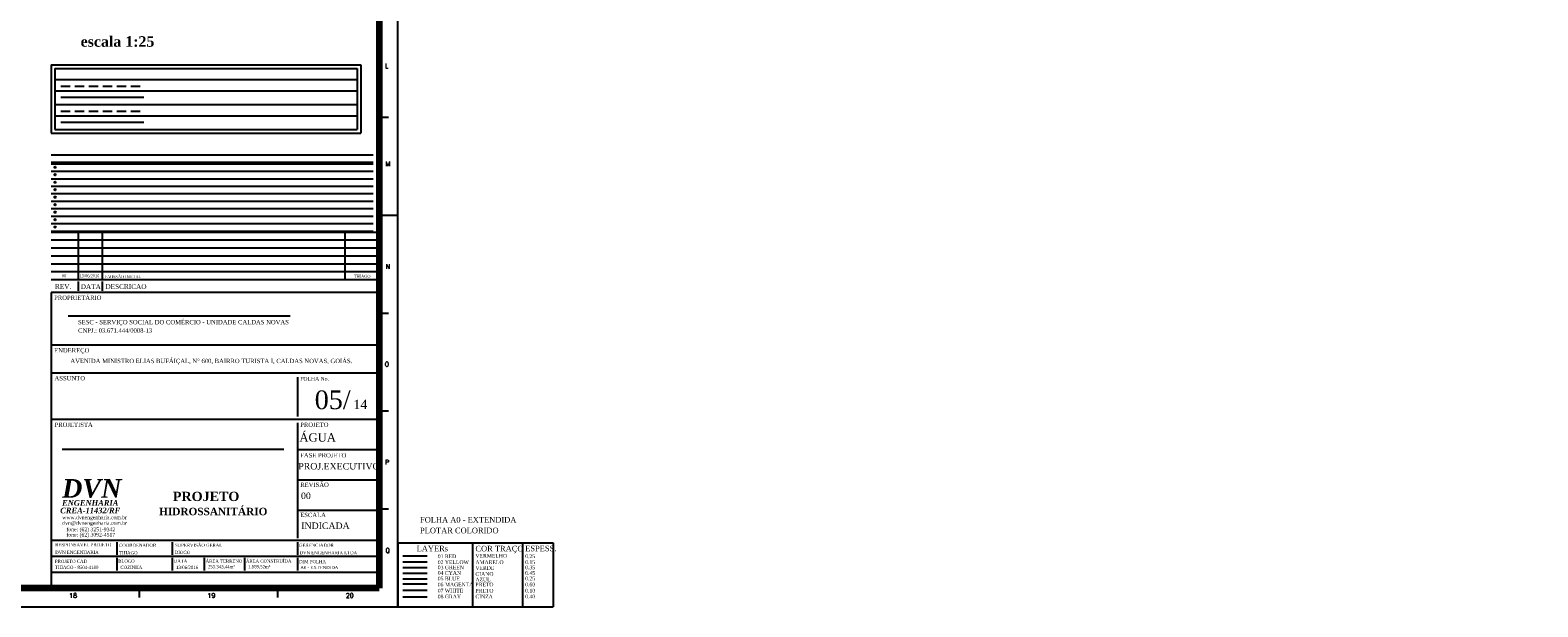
# Model space of a CAD drawing. Header units: millimetres. Extents: x 335 to 91625, y -1 to 84.
# Tile 60 of 62: x 463 to 544, y -1 to 30. Entities that reach past the tile are written whole.
import ezdxf

# ---------------------------------------------------------------- set-up
doc = ezdxf.new("R2010")
doc.units = ezdxf.units.MM
doc.header["$MEASUREMENT"] = 0
doc.linetypes.add('Dashed', pattern=[0.75, 0.5, -0.25])
for name, color, linetype in [('2', 7, 'Continuous'), ('224', 1, 'Continuous'), ('229', 3, 'Continuous'), ('250', 4, 'Continuous'), ('255', 7, 'Continuous'), ('5', 5, 'Continuous'), ('8', 3, 'Continuous'), ('Margem', 4, 'Continuous'), ('Selo', 2, 'Continuous'), ('TEXTO', 7, 'Continuous'), ('TEXTO CARIMBO', 7, 'Continuous')]:
    doc.layers.add(name, color=color, linetype=linetype)
doc.layers.add('DI-Títulos', color=3, linetype='Continuous', lineweight=30)
doc.layers.add('Textos', color=7, linetype='Continuous', lineweight=5)
doc.styles.add('ROMANS', font='ROMANS')
doc.styles.add('TimesNewRoman', font='times.ttf')
doc.styles.add('TimesNewRomanN', font='timesbd.ttf')
doc.styles.add('TimesNewRomanNI', font='timesbi.ttf')

msp = doc.modelspace()

# ---------------------------------------------------------------- linework, layer by layer
for p, q in [((464.2348, 28.5788), (464.2348, 24.9093)), ((464.2348, 28.5788), (480.8602, 28.5788)), ((464.4348, 28.3788), (480.6602, 28.3788)), ((464.4348, 28.3788), (464.4348, 25.1093)), ((480.6602, 28.3788), (480.6602, 25.1093)), ((480.8602, 28.5788), (480.8602, 24.9093)), ((464.4348, 27.7788), (480.6602, 27.7788)), ((464.4348, 27.1788), (480.6602, 27.1788)), ((464.4348, 26.4441), (480.6602, 26.4441)), ((464.4348, 25.8441), (480.6602, 25.8441)), ((464.4348, 25.1093), (480.6602, 25.1093)), ((464.2348, 24.9093), (480.8602, 24.9093)), ((484.4245, 0.3694), (483.1046, 0.3694))]:
    msp.add_line(p, q)
at = {"color": 5, "linetype": 'Dashed'}
msp.add_line((464.7612, 27.4247), (469.2085, 27.4247), dxfattribs=at)
at = {"color": 5, "linetype": 'Continuous'}
msp.add_line((464.7612, 26.8319), (469.2085, 26.8319), dxfattribs=at)
at = {"color": 1, "linetype": 'Dashed'}
msp.add_line((464.7612, 26.0899), (469.2085, 26.0899), dxfattribs=at)
at = {"color": 1, "linetype": 'Continuous'}
msp.add_line((464.7612, 25.4971), (469.2085, 25.4971), dxfattribs=at)
at = {"linetype": 'Continuous'}
for p, q in [((464.2348, 22.867), (481.5162, 22.867)), ((464.2347, 22.4654), (481.5162, 22.4654)), ((464.2347, 22.0637), (481.5162, 22.0637)), ((464.2346, 21.6621), (481.5162, 21.6621)), ((464.2346, 21.2605), (481.5162, 21.2605)), ((464.2345, 20.8588), (481.5162, 20.8588)), ((464.2345, 20.4572), (481.5162, 20.4572)), ((464.2344, 20.0556), (481.5162, 20.0556)), ((464.2344, 19.6539), (481.5162, 19.6539))]:
    msp.add_line(p, q, dxfattribs=at)
at = {"color": 6}
for p, q in [((481.8344, 16.3509), (464.2344, 16.3509)), ((464.2344, 16.3509), (464.2344, 0.4869)), ((481.8344, 13.5346), (464.2344, 13.5346)), ((481.8344, 12.0339), (464.2344, 12.0339)), ((477.4584, 11.8179), (477.4584, 9.7099)), ((481.8344, 9.5399), (464.2344, 9.5399)), ((477.4584, 9.3559), (477.4584, 3.1759)), ((481.8344, 7.9149), (477.5334, 7.9149)), ((481.8344, 6.2899), (477.5334, 6.2899)), ((481.8344, 4.6649), (477.5334, 4.6649)), ((481.8344, 3.0399), (464.2344, 3.0399)), ((467.7534, 2.9549), (467.7534, 2.2739)), ((470.7393, 2.9549), (470.7393, 2.2739)), ((477.4584, 2.9549), (477.4584, 2.2739)), ((481.8344, 2.1889), (464.2344, 2.1889)), ((467.7534, 2.1139), (467.7534, 1.4329)), ((470.7393, 2.1139), (470.7393, 1.4329)), ((472.4474, 2.1139), (472.4474, 1.4329)), ((474.6075, 2.1139), (474.6075, 1.4329)), ((477.4564, 2.1139), (477.4564, 1.4329)), ((481.8344, 1.3379), (464.2344, 1.3379)), ((484.4245, 0.712), (483.1046, 0.712))]:
    msp.add_line(p, q, dxfattribs=at)
at = {"color": 1}
msp.add_line((484.4245, 2.2096), (483.1046, 2.2096), dxfattribs=at)
at = {"color": 2}
msp.add_line((484.4245, 1.8796), (483.1046, 1.8796), dxfattribs=at)
at = {"color": 3}
msp.add_line((484.4245, 1.5877), (483.1046, 1.5877), dxfattribs=at)
at = {"color": 4}
msp.add_line((484.4245, 1.2704), (483.1046, 1.2704), dxfattribs=at)
at = {"color": 5}
msp.add_line((484.4245, 0.9785), (483.1046, 0.9785), dxfattribs=at)
at = {"color": 8}
msp.add_line((484.4245, 0.0143), (483.1046, 0.0143), dxfattribs=at)
for centre in [(464.4483, 23.0787), (464.4483, 22.677), (464.4482, 22.2754), (464.4482, 21.8738), (464.4481, 21.4721), (464.4481, 21.0705), (464.448, 20.6689), (464.448, 20.2673), (464.4479, 19.8656)]:
    msp.add_circle(centre, 0.0396)
at = {"layer": '2'}
msp.add_line((464.2348, 23.2686), (481.5162, 23.2686), dxfattribs=at)
at = {"layer": '224'}
for p, q in [((481.8344, 17.0319), (464.2344, 17.0319)), ((465.6944, 16.9489), (465.6944, 16.4379)), ((466.9714, 16.9489), (466.9714, 16.4379))]:
    msp.add_line(p, q, dxfattribs=at)
at = {"layer": '255'}
msp.add_line((464.2348, 23.7404), (481.5162, 23.7404), dxfattribs=at)
at = {"layer": '5', "color": 1}
for p, q in [((481.8344, 19.5849), (464.2344, 19.5849)), ((465.6944, 19.5849), (465.6944, 17.0319)), ((466.9714, 19.5849), (466.9714, 17.0319)), ((479.9974, 19.5849), (479.9974, 17.0319)), ((481.8344, 19.1599), (464.2344, 19.1599)), ((481.8344, 18.7339), (464.2344, 18.7339)), ((481.8344, 18.3079), (464.2344, 18.3079)), ((481.8344, 17.8829), (464.2344, 17.8829)), ((481.8344, 17.4569), (464.2344, 17.4569))]:
    msp.add_line(p, q, dxfattribs=at)
at = {"layer": '8'}
msp.add_line((464.2348, 23.3486), (481.5162, 23.3486), dxfattribs=at)
at = {"layer": 'Margem', "color": 1}
for p, q in [((482.8344, -0.5131), (482.8344, 83.5869)), ((481.8344, 25.7681), (482.3344, 25.7681)), ((481.8344, 20.5119), (482.8344, 20.5119)), ((481.8344, 15.2556), (482.3344, 15.2556)), ((481.8344, 9.9994), (482.3344, 9.9994)), ((481.8344, 4.7431), (482.3344, 4.7431)), ((468.9844, -0.0131), (468.9844, 0.4869)), ((476.4094, -0.0131), (476.4094, 0.4869)), ((335.3344, -0.5131), (482.8344, -0.5131))]:
    msp.add_line(p, q, dxfattribs=at)
at = {"layer": 'Margem', "lineweight": 100}
for p, q in [((481.8344, 82.5869), (481.8344, 0.4869)), ((481.8344, 0.4869), (337.8344, 0.4869))]:
    msp.add_line(p, q, dxfattribs=at)
at = {"layer": 'Selo', "color": 7}
for p, q in [((477.0573, 15.0853), (465.1499, 15.0853)), ((476.7313, 7.9345), (464.8239, 7.9345))]:
    msp.add_line(p, q, dxfattribs=at)
at = {"layer": 'TEXTO', "color": 7}
for p, q in [((482.8344, 2.9195), (491.1866, 2.9195)), ((482.8344, 2.9195), (482.8344, -0.5131)), ((486.8429, 2.9195), (486.8429, -0.5131)), ((489.5388, 2.9195), (489.5388, -0.5131)), ((491.1866, 2.9195), (491.1867, -0.5131)), ((482.8344, -0.5131), (491.1867, -0.5131))]:
    msp.add_line(p, q, dxfattribs=at)

# ---------------------------------------------------------------- texts
at = {"layer": '224', "color": 7, "attachment_point": 7, "line_spacing_factor": 0.9, "style": 'TimesNewRoman'}
for s, insert, char_height, width in [('PROPRIETÁRIO', (464.3954, 15.9545), 0.232137, 2543.685606), ('REV.', (464.4404, 16.5451), 0.25535, 861.501562), ('DATA', (465.8214, 16.5451), 0.25535, 983.80241), ('DESCRICAO', (467.1464, 16.5451), 0.25535, 2192.422556), ('SESC - SERVIÇO SOCIAL DO COMÉRCIO - UNIDADE CALDAS NOVAS', (465.6787, 14.575), 0.232137, 1795.764365), ('{\\fTimes New Roman|b0|i0|c186|p18;CNPJ.: 03.671.444/0008-1}3', (465.6837, 14.1958), 0.232137, 1194.348478), ('ENDEREÇO', (464.3954, 13.0616), 0.23214, 1908.174741), ('AVENIDA MINISTRO ELIAS BUFÁIÇAL, N%%d 600, BAIRRO TURISTA I, CALDAS NOVAS, GOIÁS.', (465.2686, 12.4912), 0.232137, 2986.008729), ('ASSUNTO', (464.4184, 11.6375), 0.23214, 1627.367615), ('PROJETISTA', (464.4184, 9.1425), 0.23214, 2077.315875), ('PROJETO', (477.6034, 9.1405), 0.23214, 1589.598235), ('FASE PROJETO', (477.6034, 7.4985), 0.232137, 2563.391369), ('REVISÃO', (477.6034, 5.9185), 0.23214, 1497.638007), ('ESCALA', (477.6034, 4.2985), 0.23214, 1330.139019)]:
    msp.add_mtext(s, dxfattribs=dict(at, insert=insert, char_height=char_height, width=width))
at = {"layer": '229', "color": 7, "attachment_point": 7, "line_spacing_factor": 0.9, "style": 'TimesNewRoman'}
for s, insert, char_height, width in [('ÁGUA', (477.5584, 8.3471), 0.45, 3260.326349), ('PROJ.EXECUTIVO', (477.5014, 6.8497), 0.347957, 4262.03598), ('INDICADA', (477.6594, 3.6607), 0.34796, 2337.322474)]:
    msp.add_mtext(s, dxfattribs=dict(at, insert=insert, char_height=char_height, width=width))
at = {"layer": '250', "color": 7, "insert": (477.6454, 5.2678), "char_height": 0.34828, "width": 543.785229, "attachment_point": 7, "line_spacing_factor": 0.9, "style": 'TimesNewRoman'}
msp.add_mtext('00', dxfattribs=at)
at = {"layer": '5', "color": 7, "attachment_point": 7, "line_spacing_factor": 0.9, "style": 'TimesNewRoman'}
for s, insert, char_height, width in [('00', (464.8144, 17.1749), 0.15161, 231.777311), ('13/06/2016', (465.7634, 17.1749), 0.15161, 2085.995795), ('EMISSÃO INICIAL', (467.1344, 17.1279), 0.151605, 1738.329829), ('THIAGO', (480.4874, 17.1509), 0.15161, 671.950887), ('RESPONSAVEL PROJETO', (464.4554, 2.7261), 0.170234, 2994.572236), ('DVN ENGENHARIA', (464.4554, 2.322), 0.170197, 2165.288033), ('THIAGO', (467.8784, 2.303), 0.1702, 775.327947), ('COORDENADOR', (467.8784, 2.7071), 0.170234, 1922.484878), ('SUPERVISÃO GERAL', (470.8813, 2.7071), 0.170234, 2446.798936), ('DIOGO', (470.8703, 2.322), 0.1702, 775.327947), ('GERENCIADOR', (477.5394, 2.7071), 0.170234, 1789.940161), ('DVN ENGENHARIA LTDA', (477.5694, 2.299), 0.170197, 2846.779012), ('THIAGO - 8504-4180', (464.4354, 1.52), 0.170044, 2138.309904), ('PROJETO CAD', (464.4354, 1.8461), 0.170234, 1710.178739), ('BLOCO', (467.8344, 1.8561), 0.17023, 841.013824), ('COZINHA', (467.9544, 1.52), 0.17004, 2137.136942), ('DATA', (470.8203, 1.856), 0.17004, 641.610268), ('13/06/2016', (470.9403, 1.52), 0.17004, 1203.459112), ('ÁREA TERRENO', (472.5284, 1.856), 0.170044, 641.610268), ('253.343,44m²', (472.6484, 1.52), 0.170044, 1203.459112), ('ÁREA CONSTRUÍDA', (474.6885, 1.856), 0.170044, 641.610268), ('1.589,52m²', (474.8085, 1.52), 0.17004, 1203.459112), ('DIM FOLHA', (477.5454, 1.8281), 0.17023, 1309.025701), ('A0 - EXTENDIDA', (477.6124, 1.512), 0.170197, 294.413487)]:
    msp.add_mtext(s, dxfattribs=dict(at, insert=insert, char_height=char_height, width=width))
at = {"layer": 'DI-Títulos', "insert": (469.7754, 29.5335), "char_height": 0.5648, "width": 7.186438, "attachment_point": 9, "line_spacing_factor": 0.798, "style": 'TimesNewRomanN'}
msp.add_mtext('escala 1:25', dxfattribs=at)
at = {"layer": 'Margem', "color": 1, "char_height": 0.25, "attachment_point": 8, "line_spacing_factor": 0.798, "style": 'ROMANS'}
for s, insert, width in [('L', (482.2461, 28.3917), 0.739534), ('M', (482.3024, 23.1377), 1.109302), ('N', (482.3024, 17.6341), 0.960097), ('O', (482.2551, 12.3825), 1.031456), ('P', (482.267, 7.1239), 0.888739), ('Q', (482.2964, 2.3634), 1.031456), ('18', (465.4132, -0.0284), 1.479069), ('19', (472.8382, -0.0284), 1.479069), ('20', (480.2632, -0.0284), 1.479069)]:
    msp.add_mtext(s, dxfattribs=dict(at, insert=insert, width=width))
at = {"layer": 'Selo', "color": 7, "insert": (477.6034, 11.6199), "char_height": 0.2, "width": 1417.720189, "attachment_point": 7, "line_spacing_factor": 0.798, "style": 'TimesNewRoman'}
msp.add_mtext('FOLHA No.', dxfattribs=at)
at = {"layer": 'Selo', "color": 5, "attachment_point": 8, "line_spacing_factor": 0.798, "style": 'TimesNewRoman'}
for s, insert, char_height, width in [('05/', (479.3462, 10.0833), 1, 2197.583589), ('14', (480.8284, 10.0964), 0.5, 1649.360127)]:
    msp.add_mtext(s, dxfattribs=dict(at, insert=insert, char_height=char_height, width=width))
at = {"layer": 'TEXTO CARIMBO', "color": 5, "attachment_point": 7, "line_spacing_factor": 0.9, "style": 'TimesNewRomanN'}
for s, insert, char_height, width in [('PROJETO', (470.7692, 5.1575), 0.5, 7750.391275), ('HIDROSSANITÁRIO', (470.032, 4.399), 0.4, 3464.460852)]:
    msp.add_mtext(s, dxfattribs=dict(at, insert=insert, char_height=char_height, width=width))
at = {"layer": 'TEXTO CARIMBO', "color": 7, "attachment_point": 7, "line_spacing_factor": 0.9, "style": 'TimesNewRoman'}
for s, insert, char_height, width in [('www.dvnengenharia.com.br', (464.8327, 4.1218), 0.2, 3191.238881), ('dvn@dvnengenharia.com.br', (464.8327, 3.823), 0.2, 3195.344248), ('FOLHA A0 - EXTENDIDA', (484.0336, 4.0048), 0.3, 128.160396), ('fone: (62) 3251-9342', (465.0576, 3.4803), 0.2, 2407.113719), ('fone: (62) 3092-4517', (465.0576, 3.1925), 0.2, 2407.113719), ('PLOTAR COLORIDO', (484.0336, 3.431), 0.3, 248.123731), ('LAYERs', (483.8519, 2.4648), 0.3, 99.275515), ('COR TRAÇO', (487.007, 2.3658), 0.3, 151.970906), ('ESPESS.', (489.678, 2.4648), 0.3, 98.494842), ('01 RED', (484.9854, 2.0979), 0.2, 58.529254), ('02 YELLOW', (484.9854, 1.778), 0.2, 98.192256), ('03 GREEN ', (484.9854, 1.4998), 0.2, 86.960255), ('VERMELHO', (487.007, 2.1194), 0.2, 99.859506), ('VERDE', (487.007, 1.4638), 0.2, 59.933254), ('AMARELO', (487.007, 1.778), 0.2, 88.890756), ('0.25', (489.678, 2.0979), 0.2, 31.590002), ('0.15', (489.678, 1.778), 0.2, 31.590002), ('0.35', (489.678, 1.4998), 0.2, 31.590002), ('04 CYAN   ', (484.9854, 1.2014), 0.2, 86.960255), ('05 BLUE  ', (484.9854, 0.9016), 0.2, 78.448505), ('06 MAGENTA', (484.9854, 0.5816), 0.2, 112.407757), ('AZUL', (487.007, 0.8493), 0.2, 47.911503), ('CIANO', (487.007, 1.1497), 0.2, 56.949754), ('PRETO', (487.007, 0.5816), 0.2, 56.949754), ('0.45', (489.678, 1.2014), 0.2, 31.590002), ('0.25', (489.678, 0.9016), 0.2, 31.590002), ('0.60', (489.678, 0.5816), 0.2, 31.590002), ('07 WHITE  ', (484.9854, 0.249), 0.2, 89.154006), ('08 GRAY', (484.9854, -0.0656), 0.2, 73.534505), ('CINZA', (487.007, -0.0656), 0.2, 54.931503), ('PRETO', (487.007, 0.249), 0.2, 56.949754), ('0.10', (489.678, 0.249), 0.2, 31.590002), ('0.40', (489.678, -0.0656), 0.2, 31.590002)]:
    msp.add_mtext(s, dxfattribs=dict(at, insert=insert, char_height=char_height, width=width))
at = {"layer": 'Textos', "color": 3, "attachment_point": 8, "line_spacing_factor": 0.9, "style": 'TimesNewRomanNI'}
for s, insert, char_height, width in [('DVN', (466.4156, 5.3208), 1, 3466.858907), ('ENGENHARIA', (466.3329, 4.9102), 0.3, 2834.814798)]:
    msp.add_mtext(s, dxfattribs=dict(at, insert=insert, char_height=char_height, width=width))
at = {"layer": 'Textos', "insert": (466.3329, 4.5028), "char_height": 0.3, "width": 3029.604704, "attachment_point": 8, "line_spacing_factor": 0.9, "style": 'TimesNewRomanNI'}
msp.add_mtext('CREA-11432/RF', dxfattribs=at)

doc.saveas('drawing.dxf')
